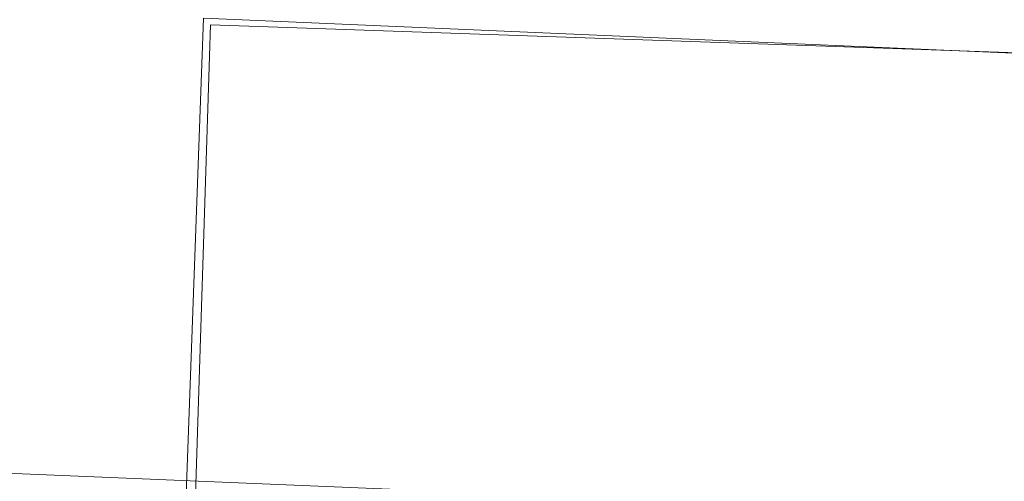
# Model space of a CAD drawing. Header units: metres. Extents: x 32338650 to 32340431, y 5701793 to 5703325.
# Tile 54 of 256: x 32339219.35 to 32339227.87, y 5702507.45 to 5702511.44. Entities that reach past the tile are written whole.
import ezdxf

# ---------------------------------------------------------------- set-up
doc = ezdxf.new("R2010")
doc.units = ezdxf.units.M
doc.header["$LTSCALE"] = 0.1
doc.layers.add('LPB-BE-Fernwärmeleitung', color=7, linetype='Continuous', lineweight=70, true_color=0x004c99)
doc.layers.add('LPB-BE-Leitung_Strom', color=3, linetype='Continuous', lineweight=30, true_color=0x00ff00)
doc.layers.add('LPB-TXT-TXT_PL', color=7, linetype='Continuous', lineweight=9)
doc.styles.add('Arial', font='arial.ttf')

msp = doc.modelspace()

# ---------------------------------------------------------------- linework, layer by layer
at = {"layer": 'LPB-BE-Fernwärmeleitung', "color": 11, "linetype": 'Continuous', "lineweight": 13, "true_color": 0xff7f7f, "transparency": 33554687, "flags": 128}
msp.add_lwpolyline([(32339335.53771, 5702504.83696), (32339229.25, 5702509.72), (32339229.14, 5702507.11), (32339216.22, 5702507.645), (32339215.75, 5702497.32), (32339213.8, 5702497.4)], dxfattribs=at)
msp.add_lwpolyline([(32339335.53771, 5702504.83696), (32339229.25, 5702509.72), (32339229.14, 5702507.11), (32339216.22, 5702507.645), (32339215.75, 5702497.32), (32339213.8, 5702497.4)], dxfattribs=at)
msp.add_lwpolyline([(32339335.53771, 5702504.83696), (32339229.25, 5702509.72), (32339229.14, 5702507.11), (32339216.22, 5702507.645), (32339215.75, 5702497.32), (32339213.8, 5702497.4)], dxfattribs=at)
at = {"layer": 'LPB-BE-Leitung_Strom', "color": 1, "lineweight": 13, "true_color": 0xff0000, "flags": 128}
msp.add_lwpolyline([(32339220.08781, 5702488.06552), (32339220.94143, 5702511.45721), (32339261.52923, 5702509.70544), (32339261.13378, 5702511.73886), (32339257.55506, 5702511.82945), (32339257.06327, 5702512.73411), (32339258.10861, 5702540.05894)], dxfattribs=at)
msp.add_lwpolyline([(32339220.08781, 5702488.06552), (32339220.94143, 5702511.45721), (32339261.52923, 5702509.70544), (32339261.13378, 5702511.73886), (32339257.55506, 5702511.82945), (32339257.06327, 5702512.73411), (32339258.10861, 5702540.05894)], dxfattribs=at)
msp.add_lwpolyline([(32339220.08781, 5702488.06552), (32339220.94143, 5702511.45721), (32339261.52923, 5702509.70544), (32339261.13378, 5702511.73886), (32339257.55506, 5702511.82945), (32339257.06327, 5702512.73411), (32339258.10861, 5702540.05894)], dxfattribs=at)
at = {"layer": 'LPB-BE-Leitung_Strom', "color": 1, "linetype": 'Continuous', "lineweight": 13, "true_color": 0xff0000, "transparency": 33554687, "flags": 128}
msp.add_lwpolyline([(32339255.6, 5702510.2), (32339221, 5702511.4), (32339219.8, 5702473.8)], dxfattribs=at)
msp.add_lwpolyline([(32339255.6, 5702510.2), (32339221, 5702511.4), (32339219.8, 5702473.8)], dxfattribs=at)

# ---------------------------------------------------------------- texts
at = {"layer": 'LPB-TXT-TXT_PL', "color": 7, "transparency": 33554687, "insert": (32339219.46645, 5702513.11697), "char_height": 0.5, "width": 8.7800454, "attachment_point": 1, "line_spacing_factor": 1.004016, "style": 'Arial'}
msp.add_mtext('Eingangsschild in Blickrichtung zum Park links', dxfattribs=at)

doc.saveas('drawing.dxf')
